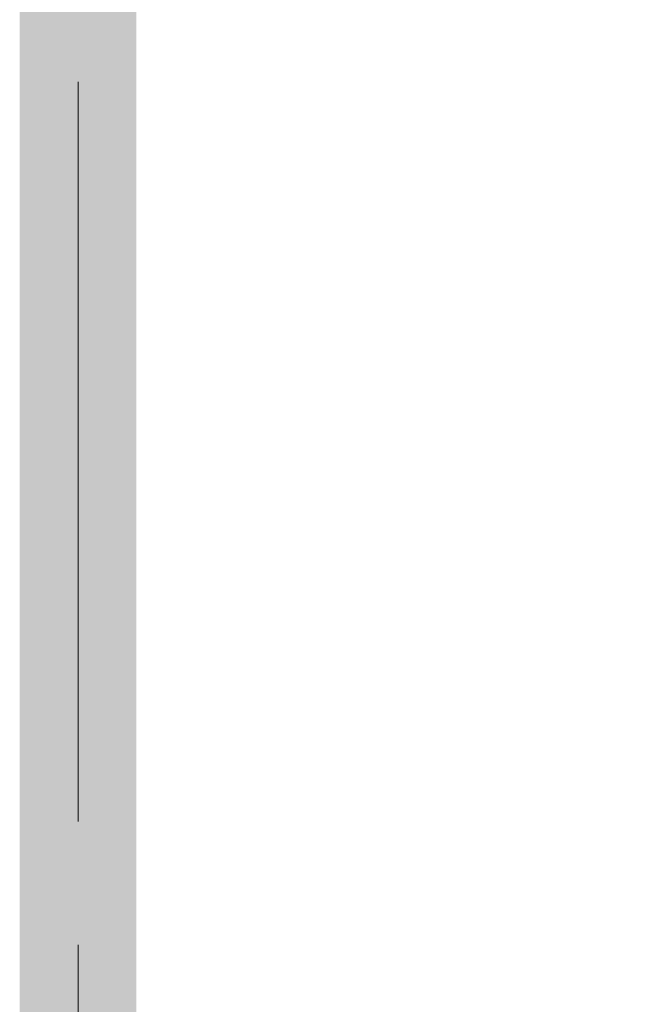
# Model space of a CAD drawing. Header units: millimetres. Extents: x -37445 to 120667, y -123620 to 254214.
# Tile 30 of 219: x -170 to -14, y -87818 to -87564. Entities that reach past the tile are written whole.
import ezdxf

# ---------------------------------------------------------------- set-up
doc = ezdxf.new("R2010")
doc.units = ezdxf.units.MM
doc.linetypes.add('xref_ACAD-LSN_dyspozytornia_PW_rzuty_12$0$CENTER2', pattern=[28.575, 19.05, -3.175, 3.175, -3.175])
doc.linetypes.add('xref_ACAD-LSN_dyspozytornia_PW_rzuty_12$0$DASHED', pattern=[19.05, 12.7, -6.35])
for name, color, linetype, lineweight in [('xref', 8, 'Continuous', 13), ('xref_ACAD-LSN_dyspozytornia_PW_rzuty_12$0$A zakres', 8, 'Continuous', 13), ('xref_ACAD-LSN_dyspozytornia_PW_rzuty_12$0$S-Grid-Iden', 8, 'xref_ACAD-LSN_dyspozytornia_PW_rzuty_12$0$CENTER2', 9)]:
    doc.layers.add(name, color=color, linetype=linetype, lineweight=lineweight)

# ---------------------------------------------------------------- blocks, each defined once
blk = doc.blocks.new('xref_ACAD-LSN_dyspozytornia_PW_rzuty_12')
at = {"layer": 'xref_ACAD-LSN_dyspozytornia_PW_rzuty_12$0$A zakres', "linetype": 'xref_ACAD-LSN_dyspozytornia_PW_rzuty_12$0$DASHED', "const_width": 3}
blk.add_lwpolyline([(67446.184, 82031.22), (67446.184, 80639.22), (72869.684, 80639.22), (72869.684, 82031.22)], close=True, dxfattribs=at)
at = {"layer": 'xref_ACAD-LSN_dyspozytornia_PW_rzuty_12$0$S-Grid-Iden'}
blk.add_lwpolyline([(67446.184, 82131.22), (67446.184, 80539.22)], dxfattribs=at)

msp = doc.modelspace()

# ---------------------------------------------------------------- block references
at = {"layer": 'xref', "xscale": 10, "yscale": 10, "zscale": 10}
msp.add_blockref('xref_ACAD-LSN_dyspozytornia_PW_rzuty_12', (-674616.84, -906892.2), dxfattribs=at)

doc.saveas('drawing.dxf')
